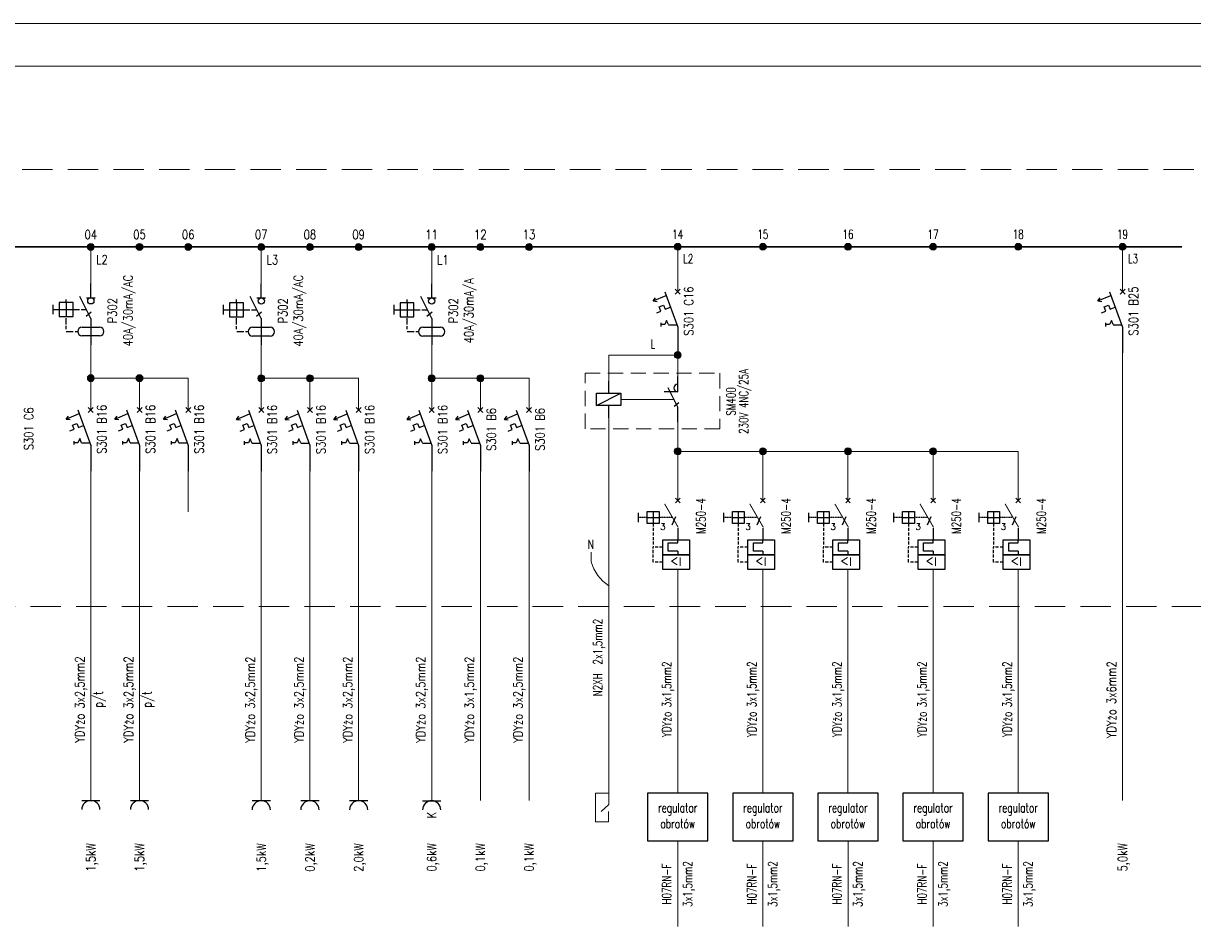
# Model space of a CAD drawing. Header units: millimetres. Extents: x -2994 to 13921, y -9859 to 2415.
# Tile 26 of 47: x 5620 to 7541, y -8373 to -6889. Entities that reach past the tile are written whole.
import ezdxf
from ezdxf.enums import TextEntityAlignment as Align
from ezdxf.lldxf.tags import DXFTag

# ---------------------------------------------------------------- set-up
doc = ezdxf.new("R2010")
doc.units = ezdxf.units.MM
doc.linetypes.add('DASHED', pattern=[0.75, 0.5, -0.25])
doc.layers.get('DEFPOINTS').update_dxf_attribs({"color": 253, "true_color": 0x828282})
for name, color, linetype, lineweight in [('E_schemat_aparaty', 1, 'Continuous', 25), ('E_Schematy_cienka', 9, 'Continuous', 9), ('E_Schematy_gruba', 1, 'Continuous', 35), ('E_Schematy_linie', 7, 'Continuous', 18), ('E_schematy_opisy', 7, 'Continuous', 18), ('E_schematy_urządzenia', 1, 'Continuous', 25), ('IE_OPISY_ogólne', 7, 'Continuous', 30), ('ZIEMIA', 2, 'Continuous', 9)]:
    doc.layers.add(name, color=color, linetype=linetype, lineweight=lineweight)
doc.styles.add('ROMANS', font='romans.shx', dxfattribs={"width": 0.8, "oblique": 15})
doc.styles.add('RYS', font='ROMANS.shx')
doc.styles.add('TUTORIAL', font='simplex')
tags = doc.linetypes.add('002-004_R05_KCHR_rz-1$0$HIDDEN', pattern=[0.375, 0.25, -0.125]).pattern_tags.tags
tags[6:7] = [DXFTag(74, 4), DXFTag(75, 0), DXFTag(340, '0'), DXFTag(46, 1.0), DXFTag(50, 0.0), DXFTag(44, 0.0), DXFTag(45, 0.0)]
tags[4:5] = [DXFTag(74, 4), DXFTag(75, 0), DXFTag(340, '0'), DXFTag(46, 1.0), DXFTag(50, 0.0), DXFTag(44, 0.0), DXFTag(45, 0.0)]

# ---------------------------------------------------------------- blocks, each defined once
blk = doc.blocks.new('A$C2C2967F3')
at = {"layer": 'E_Schematy_linie'}
h = blk.add_hatch(color=256, dxfattribs=at)
h.dxf.hatch_style = 1
h.paths.add_polyline_path([(-5.7, 0, 1), (5.7, 0, 1)])
blk.add_circle((0, 0), 5.67, dxfattribs=at)
blk = doc.blocks.new('cp_ucs2d')
at = {"layer": 'DEFPOINTS'}
blk.add_line((0, 0), (0, 0), dxfattribs=at)
blk.add_point((0, 0), dxfattribs=at)
blk = doc.blocks.new('A$C2C080B57')
at = {"layer": 'E_schemat_aparaty'}
for p, q in [((0, -23.2), (0, 0)), ((-62.3, -34.9), (-62.3, -50.4)), ((-40.5, -31.3), (-40.5, -26.1)), ((-40.5, -31.3), (-40.5, -54.1)), ((0, -57.1), (-18, -21.1)), ((-7.2, -23.2), (7.2, -23.2)), ((-62.3, -42.7), (-51.9, -42.7)), ((-51.9, -42.7), (-29.1, -42.7)), ((-40.5, -67), (-40.5, -56.7)), ((-29.1, -42.7), (-18.7, -42.7)), ((-16.1, -42.7), (-7.2, -42.7)), ((-7.8, -53.3), (0.6, -46.4)), ((0, -57.1), (0, -100.6)), ((-40.5, -74.8), (-40.5, -69.6)), ((-14.4, -71.5), (14.4, -71.5)), ((-40.3, -78.7), (-28.8, -78.7)), ((-25.9, -78.7), (-21.6, -78.7)), ((14.4, -85.9), (-14.4, -85.9))]:
    blk.add_line(p, q, dxfattribs=at)
blk.add_lwpolyline([(-51.9, -54.1), (-29.1, -54.1), (-29.1, -31.3), (-51.9, -31.3)], close=True, dxfattribs=at)
blk.add_circle((0, -28.3), 5.09, dxfattribs=at)
for centre, start, end in [((-14.4, -78.7), 90, 270), ((14.4, -78.7), 270, 90)]:
    blk.add_arc(centre, 7.2, start, end, dxfattribs=at)
at = {"layer": 'E_schemat_aparaty', "xscale": 0.576, "yscale": 0.576, "zscale": 0.576, "rotation": 270}
blk.add_blockref('cp_ucs2d', (0, -100.3), dxfattribs=at)
blk = doc.blocks.new('A$C3C8406F8')
at = {"layer": 'E_schemat_aparaty'}
for p, q in [((-4.1, -4.1), (4.1, 4.1)), ((-4.1, 4.1), (4.1, -4.1)), ((-40.5, -15.3), (-19.1, -6)), ((-40.5, -15.3), (-36.6, -10.1)), ((-40.5, -15.3), (-34.1, -16)), ((-40.5, -15.3), (-34.1, -16)), ((-21.2, -0.2), (0, -58.5)), ((-34.5, -34.6), (-27.6, -31.8)), ((-30.3, -25.1), (-23.2, -22.2)), ((-27.6, -31.8), (-30.3, -25.1)), ((-23.2, -22.2), (-20.5, -28.9)), ((-20.5, -28.9), (-12, -25.4)), ((-28, -51.3), (-28, -57)), ((-21.2, -54.1), (-28, -54.1)), ((-18.3, -47.1), (-21.2, -54.1)), ((-15.2, -54.1), (-18.3, -47.1)), ((-15.2, -54.2), (-1.6, -54.2)), ((0, -58.5), (0, -100.6))]:
    blk.add_line(p, q, dxfattribs=at)
blk = doc.blocks.new('A$C45F77E45')
at = {"layer": 'E_schematy_urządzenia'}
blk.add_line((-15, 0), (15, 0), dxfattribs=at)
blk.add_arc((0, -15), 15, 0, 180, dxfattribs=at)
blk = doc.blocks.new('A$C15063FBB')
at = {"layer": 'E_schemat_aparaty'}
for p, q in [((3.8, 3.8), (-3.8, -3.8)), ((-3.8, 3.8), (3.8, -3.8)), ((-40.4, -18), (-40.4, -37.4)), ((-64.3, -35.6), (-64.3, -19.9)), ((-50.1, -27.7), (-30.7, -27.7)), ((-3.7, -26.7), (-9.8, -40.3)), ((0, -45.1), (0, -64.4)), ((0, -69.3), (0, -64.3)), ((0, -83.3), (0, -88.9))]:
    blk.add_line(p, q, dxfattribs=at)
at = {"layer": 'E_schemat_aparaty', "linetype": 'DASHED', "ltscale": 0.3}
for p, q in [((-50.1, -27.7), (-64.3, -27.7)), ((-10, -27.7), (-30.7, -27.7))]:
    blk.add_line(p, q, dxfattribs=at)
at = {"layer": 'E_schemat_aparaty', "linetype": 'DASHED', "ltscale": 10}
for p, q in [((-40.4, -37.4), (-40.4, -76.7)), ((-24.8, -76.7), (-40.4, -76.7)), ((-40.4, -101.2), (-40.4, -76.7)), ((-24.8, -101.2), (-40.4, -101.2))]:
    blk.add_line(p, q, dxfattribs=at)
at = {"layer": 'E_schemat_aparaty'}
for points in [[(-50.1, -18), (-30.7, -18), (-30.7, -37.4), (-50.1, -37.4)], [(-24.8, -64.4), (19.1, -64.4), (19.1, -88.9), (-24.8, -88.9)], [(-24.8, -88.9), (19.1, -88.9), (19.1, -113.4), (-24.8, -113.4)]]:
    blk.add_lwpolyline(points, close=True, dxfattribs=at)
at = {"layer": 'E_schemat_aparaty', "const_width": 1.65}
blk.add_lwpolyline([(0.8, -44.1), (-21.6, -5.4)], dxfattribs=at)
at = {"layer": 'E_schemat_aparaty'}
blk.add_lwpolyline([(0, -83.3), (-15.6, -83.3), (-15.6, -69.3), (0, -69.3)], dxfattribs=at)
at = {"layer": 'E_schemat_aparaty', "style": 'RYS'}
blk.add_text('3', height=10.5, dxfattribs=at).set_placement((-28.9, -47.9))
at = {"layer": 'E_schemat_aparaty', "style": 'TUTORIAL'}
blk.add_text('I>', height=14, rotation=180, dxfattribs=at).set_placement((-3.3, -93.4), align=Align.CENTER)

msp = doc.modelspace()

# ---------------------------------------------------------------- linework, layer by layer
at = {"layer": 'E_schemat_aparaty'}
for p, q in [((6694.647, -7494.346, 0), (6694.647, -7469.346, 0)), ((6581.257, -7496.846, 0), (6581.257, -7476.846, 0)), ((6694.647, -7519.346, 0), (6679.022, -7488.096, 0)), ((6561.257, -7516.846, 0), (6601.257, -7496.846, 0)), ((6694.647, -7494.346, 0), (6672.104, -7494.346, 0)), ((6581.257, -7536.846, 0), (6581.257, -7516.846, 0)), ((6688.868, -7518.154, 0), (6696.232, -7512.153, 0)), ((6694.647, -7544.346, 0), (6694.647, -7519.346, 0))]:
    msp.add_line(p, q, dxfattribs=at)
at = {"layer": 'E_schemat_aparaty', "elevation": 0}
msp.add_lwpolyline([(6561.257, -7516.846), (6561.257, -7496.846), (6601.257, -7496.846), (6601.257, -7516.846)], close=True, dxfattribs=at)
at = {"layer": 'E_schemat_aparaty'}
msp.add_arc((6694.647, -7488.096, 0), 6.25, 90, 270, dxfattribs=at)
at = {"layer": 'E_Schematy_cienka', "linetype": 'DASHED', "ltscale": 100}
msp.add_lwpolyline([(4806.239, -7847.02), (7617.57, -7847.111), (7617.57, -7129.328), (4806.239, -7129.224)], close=True, dxfattribs=at)
at = {"layer": 'E_Schematy_cienka', "linetype": 'DASHED', "ltscale": 50, "elevation": 0}
msp.add_lwpolyline([(6542.336, -7463.765), (6763.606, -7463.765), (6763.606, -7555.21), (6542.336, -7555.21)], close=True, dxfattribs=at)
at = {"layer": 'E_Schematy_gruba', "linetype": 'ByBlock', "lineweight": 30}
msp.add_line((4851.782, -7256.05), (7522.524, -7256.14), dxfattribs=at)
at = {"layer": 'E_Schematy_linie'}
for p, q in [((5730.34, -7256.303), (5730.34, -7316.591)), ((6010.34, -7256.57), (6010.34, -7316.858)), ((6290.34, -7256.57), (6290.34, -7316.858)), ((6694.646, -7250.626), (6694.646, -7329.891)), ((7425.375, -7250.626), (7425.375, -7329.891)), ((5730.34, -7416.853), (5730.34, -7471.577)), ((6010.34, -7417.12), (6010.34, -7471.844)), ((6290.34, -7417.12), (6290.34, -7471.844)), ((7425.375, -7430.528), (7425.382, -8165.985)), ((6694.647, -7434.138, 0), (6694.647, -7469.346, 0)), ((5890.34, -7471.953), (5730.34, -7471.953)), ((5730.34, -7472.22), (5730.34, -7524.045)), ((5810.34, -7472.22), (5810.34, -7524.045)), ((5890.34, -7471.953), (5890.34, -7524.045)), ((6170.34, -7472.22), (6010.34, -7472.22)), ((6010.34, -7472.486), (6010.34, -7524.312)), ((6090.34, -7472.486), (6090.34, -7524.312)), ((6170.34, -7472.22), (6170.34, -7524.312)), ((6450.34, -7472.22), (6290.34, -7472.22)), ((6290.34, -7472.486), (6290.34, -7524.312)), ((6370.34, -7472.486), (6370.34, -7524.312)), ((6450.34, -7472.22), (6450.34, -7524.312)), ((6694.647, -7544.346, 0), (6694.647, -7673.025, 0)), ((7254.007, -7592.164, 0), (6694.647, -7592.164, 0)), ((6834.487, -7673.025, 0), (6834.487, -7592.431, 0)), ((6834.487, -7592.431, 0), (6834.487, -7644.257, 0)), ((6974.327, -7673.025, 0), (6974.327, -7592.431, 0)), ((6974.327, -7592.431, 0), (6974.327, -7644.257, 0)), ((7114.167, -7673.025, 0), (7114.167, -7592.431, 0)), ((7114.167, -7592.431, 0), (7114.167, -7644.257, 0)), ((7254.007, -7592.164, 0), (7254.007, -7644.257, 0)), ((7254.007, -7673.025, 0), (7254.007, -7592.431, 0)), ((5730.34, -7624.683), (5730.34, -8165.72)), ((5810.34, -7624.682), (5810.34, -8165.719)), ((5890.34, -7624.682), (5890.341, -7691.336)), ((6010.34, -7624.949), (6010.34, -8165.986)), ((6090.34, -7624.949), (6090.34, -8165.986)), ((6170.34, -7624.948), (6170.34, -8165.985)), ((6170.34, -7624.949), (6170.341, -7691.603)), ((6290.34, -7624.949), (6290.34, -8165.986)), ((6370.34, -7624.949), (6370.34, -8165.986)), ((6450.34, -7624.948), (6450.34, -8165.985)), ((6450.34, -7624.949), (6450.341, -7691.603)), ((6694.647, -7786.472, 0), (6694.647, -8153.664, 0)), ((6834.487, -7786.472, 0), (6834.487, -8153.664, 0)), ((6974.327, -7786.472, 0), (6974.327, -8153.664, 0)), ((7114.167, -7786.472, 0), (7114.167, -8153.664, 0)), ((7254.007, -7786.472, 0), (7254.007, -8153.664, 0)), ((6694.657, -8232.079, 0), (6694.664, -8372.883, 0)), ((6694.664, -8372.883, 0), (6694.657, -8232.079, 0)), ((6834.497, -8232.079, 0), (6834.504, -8372.883, 0)), ((6834.504, -8372.883, 0), (6834.497, -8232.079, 0)), ((6974.337, -8232.079, 0), (6974.344, -8372.883, 0)), ((6974.344, -8372.883, 0), (6974.337, -8232.079, 0)), ((7114.177, -8232.079, 0), (7114.184, -8372.883, 0)), ((7114.184, -8372.883, 0), (7114.177, -8232.079, 0)), ((7254.017, -8232.079, 0), (7254.024, -8372.883, 0)), ((7254.024, -8372.883, 0), (7254.017, -8232.079, 0))]:
    msp.add_line(p, q, dxfattribs=at)
at = {"layer": 'E_schematy_urządzenia', "elevation": 0}
for points in [[(6645.07, -8232.079), (6744.223, -8232.079), (6744.223, -8153.644), (6645.07, -8153.644)], [(6784.91, -8232.079), (6884.063, -8232.079), (6884.063, -8153.644), (6784.91, -8153.644)], [(6924.75, -8232.079), (7023.903, -8232.079), (7023.903, -8153.644), (6924.75, -8153.644)], [(7064.59, -8232.079), (7163.743, -8232.079), (7163.743, -8153.644), (7064.59, -8153.644)], [(7204.43, -8232.079), (7303.583, -8232.079), (7303.583, -8153.644), (7204.43, -8153.644)]]:
    msp.add_lwpolyline(points, close=True, dxfattribs=at)
at = {"layer": 'IE_OPISY_ogólne', "color": 7, "lineweight": 15}
for points in [[(4327.961, -6889.17), (8527.961, -6889.17), (8527.961, -9859.17), (4327.961, -9859.17)], [(4527.961, -6959.17), (8457.961, -6959.17), (8457.961, -9789.17), (4527.961, -9789.17)]]:
    msp.add_lwpolyline(points, close=True, dxfattribs=at)
at = {"layer": 'ZIEMIA', "linetype": '002-004_R05_KCHR_rz-1$0$HIDDEN', "ltscale": 50}
for p, q in [((6581.257, -7476.846, 0), (6581.257, -7434.093, 0)), ((6581.257, -7434.093, 0), (6694.647, -7434.093, 0)), ((6581.257, -7526.846, 0), (6581.257, -8153.644, 0)), ((6552.264, -7773.88, 0), (6552.264, -7757.579, 0)), ((6559.268, -8200.531), (6559.268, -8153.644)), ((6559.268, -8153.644), (6581.257, -8153.644, 0)), ((6581.257, -8153.644, 0), (6581.257, -8172.214, 0)), ((6581.257, -8172.214, 0), (6568.762, -8184.003)), ((6581.011, -8200.531), (6559.268, -8200.531)), ((6581.011, -8184.003), (6581.011, -8200.531))]:
    msp.add_line(p, q, dxfattribs=at)
at = {"layer": 'ZIEMIA', "color": 1, "linetype": '002-004_R05_KCHR_rz-1$0$HIDDEN', "ltscale": 50}
msp.add_line((6601.257, -7506.846, 0), (6688.397, -7506.846, 0), dxfattribs=at)
at = {"layer": 'ZIEMIA', "linetype": '002-004_R05_KCHR_rz-1$0$HIDDEN', "ltscale": 50}
msp.add_arc((6622.719, -7751.984, 0), 73.779, 197.26482, 235.807693, dxfattribs=at)

# ---------------------------------------------------------------- block references
at = {"layer": 'E_schemat_aparaty'}
for name, p in [('A$C2C080B57', (5730.34, -7316.591)), ('A$C2C080B57', (6010.34, -7316.858)), ('A$C2C080B57', (6290.34, -7316.858)), ('A$C3C8406F8', (6694.646, -7329.891)), ('A$C3C8406F8', (7425.375, -7329.891)), ('A$C3C8406F8', (5730.34, -7524.045)), ('A$C3C8406F8', (5810.34, -7524.045)), ('A$C3C8406F8', (5890.34, -7524.045)), ('A$C3C8406F8', (6010.34, -7524.312)), ('A$C3C8406F8', (6090.34, -7524.312)), ('A$C3C8406F8', (6170.34, -7524.312)), ('A$C3C8406F8', (6290.34, -7524.312)), ('A$C3C8406F8', (6370.34, -7524.312)), ('A$C3C8406F8', (6450.34, -7524.312)), ('A$C15063FBB', (6694.647, -7673.025, 0)), ('A$C15063FBB', (6834.487, -7673.025, 0)), ('A$C15063FBB', (6974.327, -7673.025, 0)), ('A$C15063FBB', (7114.167, -7673.025, 0)), ('A$C15063FBB', (7254.007, -7673.025, 0)), ('A$C45F77E45', (5730.34, -8165.722)), ('A$C45F77E45', (5810.34, -8165.722)), ('A$C45F77E45', (6010.34, -8165.989)), ('A$C45F77E45', (6090.34, -8165.989)), ('A$C45F77E45', (6170.34, -8165.987)), ('A$C45F77E45', (6290.34, -8166.174))]:
    msp.add_blockref(name, p, dxfattribs=at)
at = {"layer": 'E_Schematy_linie'}
for p in [(5730.34, -7256.303), (5730.34, -7256.303), (5730.34, -7256.303), (5730.34, -7256.432), (5810.34, -7256.303), (5890.34, -7256.303), (6010.34, -7256.57), (6090.34, -7256.57), (6170.34, -7256.57), (6290.34, -7256.57), (6370.34, -7256.57), (6450.34, -7256.57), (6694.646, -7256.168), (6834.486, -7256.168), (6974.326, -7256.168), (7114.166, -7256.168), (7254.006, -7256.168), (7425.375, -7256.168), (6694.647, -7434.138, 0), (5730.34, -7471.953), (5810.34, -7471.953), (6010.34, -7472.22), (6090.34, -7472.22), (6290.34, -7472.22), (6370.34, -7472.22), (6694.647, -7592.164, 0), (6834.487, -7592.164, 0), (6974.327, -7592.164, 0), (7114.167, -7592.164, 0)]:
    msp.add_blockref('A$C2C2967F3', p, dxfattribs=at)

# ---------------------------------------------------------------- texts
at = {"layer": 'E_schematy_opisy', "style": 'ROMANS'}
for s, width, p in [('04', 0.8, (5730.34, -7247.974)), ('05', 0.8, (5810.34, -7247.974)), ('06', 0.8, (5890.34, -7247.974)), ('07', 0.8, (6010.34, -7247.974)), ('08', 0.8, (6090.34, -7247.974)), ('09', 0.8, (6170.34, -7247.974)), ('11', 0.8, (6290.34, -7247.974)), ('12', 0.8, (6370.34, -7247.974)), ('13', 0.8, (6450.34, -7247.974)), ('14', 0.7, (6694.646, -7247.567)), ('15', 0.7, (6834.486, -7247.567)), ('16', 0.7, (6974.326, -7247.567)), ('17', 0.7, (7114.166, -7247.567)), ('18', 0.7, (7254.006, -7247.567)), ('19', 0.7, (7425.375, -7247.567))]:
    msp.add_text(s, height=15, dxfattribs=dict(at, width=width)).set_placement(p, align=Align.BOTTOM_CENTER)
for s, width, p in [('L2', 0.8, (5739.22, -7284.793)), ('L3', 0.8, (6019.22, -7285.06)), ('L1', 0.8, (6299.22, -7285.06)), ('L2', 0.7, (6703.526, -7283.297)), ('L3', 0.7, (7434.255, -7283.297)), ('L', 0.7, (6650.044, -7423.363)), ('N', 0.7, (6546.781, -7752.557, 0))]:
    msp.add_text(s, height=15, dxfattribs=dict(at, width=width)).set_placement(p)
for s, width, p in [('40A/30mA/AC', 0.8, (5798.879, -7361.058)), ('40A/30mA/AC', 0.8, (6078.879, -7361.325)), ('40A/30mA/A', 0.8, (6358.879, -7361.325)), ('S301 C16', 0.8, (6720.172, -7361.822)), ('S301 B25', 0.8, (7450.901, -7361.822)), ('P302', 0.8, (5773.307, -7361.058)), ('P302', 0.8, (6053.307, -7361.325)), ('P302', 0.8, (6333.307, -7361.325)), ('230V 4NC/25A', 0.7, (6810.306, -7510.193, 0)), ('SM400', 0.7, (6789.522, -7510.193, 0)), ('S301 C6', 0.8, (5635.866, -7555.172)), ('S301 B16', 0.8, (5755.866, -7555.976)), ('S301 B16', 0.8, (5835.866, -7555.976)), ('S301 B16', 0.8, (5915.866, -7555.976)), ('S301 B16', 0.8, (6035.866, -7556.243)), ('S301 B16', 0.8, (6115.866, -7556.243)), ('S301 B16', 0.8, (6195.866, -7556.243)), ('S301 B16', 0.8, (6315.866, -7556.243)), ('S301 B6', 0.8, (6395.866, -7556.243)), ('S301 B6', 0.8, (6475.866, -7556.243)), ('M250-4', 0.7, (6740.143, -7698.575, 0)), ('M250-4', 0.7, (6879.983, -7698.575, 0)), ('M250-4', 0.7, (7019.823, -7698.575, 0)), ('M250-4', 0.7, (7159.663, -7698.575, 0)), ('M250-4', 0.7, (7299.503, -7698.575, 0))]:
    msp.add_text(s, height=15, rotation=90, dxfattribs=dict(at, width=width)).set_placement(p, align=Align.CENTER)
for s, width, p in [('N2XH  2x1,5mm2', 0.7, (6575.13, -7930.942, 0)), ('YDYżo 3x2,5mm2', 0.8, (5724.213, -7999.94)), ('YDYżo 3x2,5mm2', 0.8, (5804.213, -7999.94)), ('YDYżo 3x2,5mm2', 0.8, (6004.213, -8000.207)), ('YDYżo 3x2,5mm2', 0.8, (6084.213, -8000.207)), ('YDYżo 3x2,5mm2', 0.8, (6164.213, -8000.206)), ('YDYżo 3x2,5mm2', 0.8, (6284.213, -8000.207)), ('YDYżo 3x1,5mm2', 0.8, (6364.213, -8000.207)), ('YDYżo 3x2,5mm2', 0.8, (6444.213, -8000.206)), ('YDYżo 3x1,5mm2', 0.7, (6688.519, -7999.564, 0.003)), ('YDYżo 3x1,5mm2', 0.7, (6828.359, -7999.564, 0.003)), ('YDYżo 3x1,5mm2', 0.7, (6968.199, -7999.564, 0.003)), ('YDYżo 3x1,5mm2', 0.7, (7108.039, -7999.564, 0.003)), ('YDYżo 3x1,5mm2', 0.7, (7247.879, -7999.564, 0.003)), ('YDYżo 3x6mm2', 0.8, (7419.252, -8000.198)), ('H07RN-F', 0.7, (6688.533, -8302.971, 0.003)), ('3x1,5mm2', 0.7, (6722.773, -8302.971, 0.003)), ('H07RN-F', 0.7, (6828.373, -8302.971, 0.003)), ('3x1,5mm2', 0.7, (6862.613, -8302.971, 0.003)), ('H07RN-F', 0.7, (6968.213, -8302.971, 0.003)), ('3x1,5mm2', 0.7, (7002.453, -8302.971, 0.003)), ('H07RN-F', 0.7, (7108.053, -8302.971, 0.003)), ('3x1,5mm2', 0.7, (7142.293, -8302.971, 0.003)), ('H07RN-F', 0.7, (7247.893, -8302.971, 0.003)), ('3x1,5mm2', 0.7, (7282.133, -8302.971, 0.003))]:
    msp.add_text(s, height=15, rotation=90, dxfattribs=dict(at, width=width)).set_placement(p, align=Align.BOTTOM_CENTER)
at = {"layer": 'E_schematy_opisy', "style": 'ROMANS', "width": 0.8}
for p in [(5734.813, -7999.94), (5814.813, -7999.94)]:
    msp.add_text('p/t', height=15, rotation=90, dxfattribs=at).set_placement(p, align=Align.TOP_CENTER)
for s, p in [('K', (6290.34, -8195.034)), ('1,5kW', (5730.34, -8282.567)), ('1,5kW', (5810.34, -8282.567)), ('1,5kW', (6010.34, -8282.834)), ('0,2kW', (6090.34, -8282.834)), ('2,0kW', (6170.34, -8282.833)), ('0,6kW', (6290.34, -8282.461)), ('0,1kW', (6370.34, -8282.461)), ('0,1kW', (6450.34, -8282.461)), ('5,0kW', (7425.382, -8282.452))]:
    msp.add_text(s, height=15, rotation=90, dxfattribs=at).set_placement(p, align=Align.MIDDLE_LEFT)
at = {"layer": 'E_schematy_urządzenia', "style": 'TUTORIAL', "width": 0.7}
for s, p in [('regulator', (6694.646, -8180.209, 0)), ('regulator', (6834.486, -8180.209, 0)), ('regulator', (6974.326, -8180.209, 0)), ('regulator', (7114.166, -8180.209, 0)), ('regulator', (7254.006, -8180.209, 0)), ('obrotów', (6694.646, -8203.608, 0)), ('obrotów', (6834.486, -8203.608, 0)), ('obrotów', (6974.326, -8203.608, 0)), ('obrotów', (7114.166, -8203.608, 0)), ('obrotów', (7254.006, -8203.608, 0))]:
    msp.add_text(s, height=15.4, dxfattribs=at).set_placement(p, align=Align.MIDDLE)

doc.saveas('drawing.dxf')
